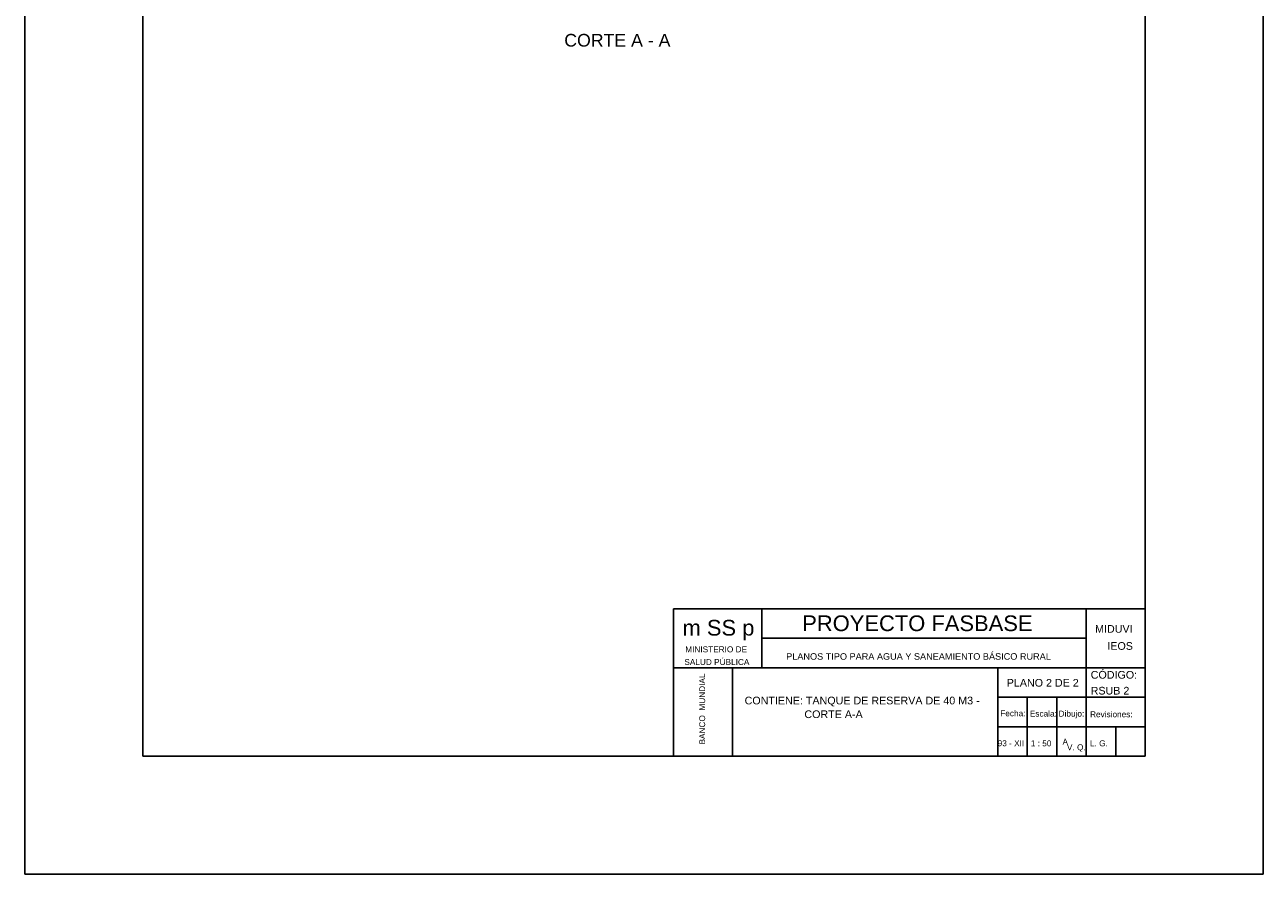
# Model space of a CAD drawing. Header units: metres. Extents: x 1704 to 4131, y 3282 to 4241.
# Tile 7 of 78: x 1878 to 1899, y 4209 to 4223. Entities that reach past the tile are written whole.
import ezdxf
from ezdxf.enums import TextEntityAlignment as Align

# ---------------------------------------------------------------- set-up
doc = ezdxf.new("R2010")
doc.units = ezdxf.units.M
doc.linetypes.add('ACAD_ISO02W100', pattern=[15, 12, -3])
doc.layers.add('Dibujo', color=7, linetype='Continuous')
doc.styles.add('Annotative', font='arial.ttf')
doc.styles.get("Standard").update_dxf_attribs({"font": 'arial.ttf'})

msp = doc.modelspace()

# ---------------------------------------------------------------- linework, layer by layer
at = {"layer": 'Dibujo', "color": 0, "linetype": 'ByBlock'}
for p, q in [((1878.393, 4209.098), (1878.393, 4238.798)), ((1899.393, 4238.798), (1899.393, 4209.098)), ((1880.393, 4236.798), (1880.393, 4211.098)), ((1897.393, 4236.798), (1897.393, 4211.098)), ((1889.393, 4213.598), (1889.393, 4211.098)), ((1897.393, 4213.598), (1889.393, 4213.598)), ((1890.893, 4213.598), (1890.893, 4212.598)), ((1896.393, 4211.098), (1896.393, 4213.598)), ((1896.393, 4213.098), (1890.893, 4213.098)), ((1897.393, 4212.598), (1889.393, 4212.598)), ((1890.393, 4212.598), (1890.393, 4211.098)), ((1890.393, 4211.098), (1890.393, 4212.598)), ((1894.893, 4211.098), (1894.893, 4212.598)), ((1897.393, 4212.098), (1894.893, 4212.098)), ((1895.393, 4211.098), (1895.393, 4212.098)), ((1895.893, 4211.098), (1895.893, 4212.098)), ((1897.393, 4211.598), (1894.893, 4211.598)), ((1896.893, 4211.098), (1896.893, 4211.598)), ((1897.393, 4211.098), (1880.393, 4211.098)), ((1899.393, 4209.098), (1878.393, 4209.098))]:
    msp.add_line(p, q, dxfattribs=at)

# ---------------------------------------------------------------- texts
at = {"layer": 'Dibujo', "linetype": 'ACAD_ISO02W100'}
msp.add_text('CORTE A - A', height=0.21478, dxfattribs=at).set_placement((1887.541, 4223.128))
at = {"layer": 'Dibujo', "color": 0, "linetype": 'ByBlock'}
for s, height, p in [('PROYECTO FASBASE', 0.26624, (1891.576, 4213.219)), ('m SS p', 0.2662, (1889.546, 4213.143)), ('PLANOS TIPO PARA AGUA Y SANEAMIENTO BÁSICO RURAL', 0.11076, (1891.304, 4212.734))]:
    msp.add_text(s, height=height, dxfattribs=at).set_placement(p)
at = {"layer": 'Dibujo', "color": 0, "linetype": 'ByBlock', "style": 'Annotative'}
for s, p in [('MIDUVI', (1896.542, 4213.192)), ('IEOS', (1896.75, 4212.902)), ('PLANO 2 DE 2', (1895.044, 4212.278)), ('CÓDIGO:', (1896.468, 4212.413)), ('RSUB 2', (1896.467, 4212.144)), ('CONTIENE: TANQUE DE RESERVA DE 40 M3 -', (1890.599, 4211.977))]:
    msp.add_text(s, height=0.13, dxfattribs=at).set_placement(p)
at = {"layer": 'Dibujo', "color": 0, "linetype": 'ByBlock'}
for s, p in [('MINISTERIO DE', (1890.117, 4212.86)), ('SALUD PÚBLICA', (1890.129, 4212.645)), ('Fecha:', (1895.148, 4211.775)), ('Escala:', (1895.665, 4211.77)), ('Dibujo:', (1896.141, 4211.77)), ('Revisiones:', (1896.818, 4211.759)), ('93 - XII', (1895.115, 4211.268)), ('1 : 50', (1895.627, 4211.266)), ('A', (1896.036, 4211.293)), ('L. G. ', (1896.627, 4211.267)), ('V. Q.', (1896.224, 4211.2))]:
    msp.add_text(s, height=0.1, dxfattribs=at).set_placement(p, align=Align.CENTER)
msp.add_text('BANCO  MUNDIAL', height=0.1, rotation=90, dxfattribs=at).set_placement((1889.93, 4211.899), align=Align.CENTER)
at = {"layer": 'Dibujo', "color": 0, "linetype": 'ByBlock', "insert": (1891.613, 4211.875), "char_height": 0.13, "width": 2.74501, "attachment_point": 1}
msp.add_mtext('CORTE A-A', dxfattribs=at)

doc.saveas('drawing.dxf')
